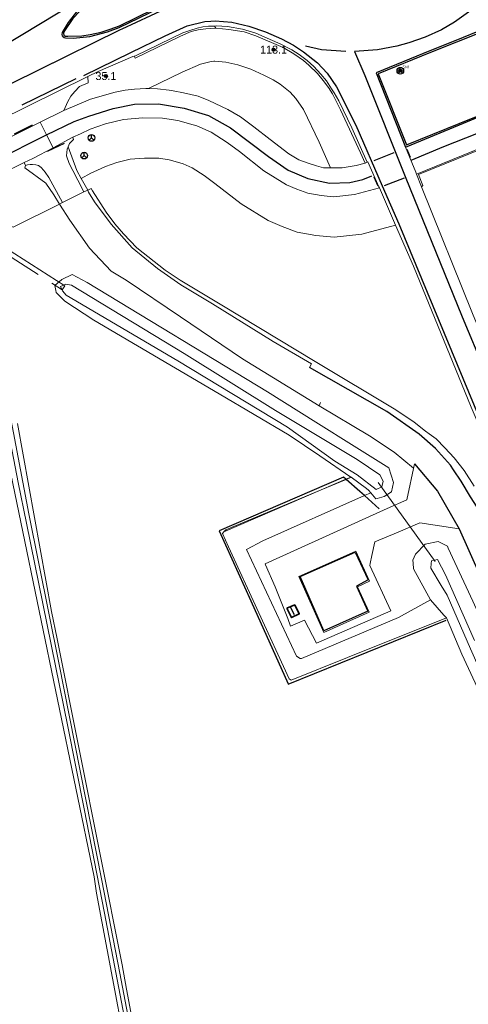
# Model space of a CAD drawing. Header units: metres. Extents: x 169249 to 194689, y 406250 to 412203.
# Tile 157 of 256: x 179194 to 179250, y 407992 to 408115. Entities that reach past the tile are written whole.
import ezdxf
from ezdxf.enums import TextEntityAlignment as Align

# ---------------------------------------------------------------- set-up
doc = ezdxf.new("R2010")
doc.units = ezdxf.units.M
doc.linetypes.add('BGT_NLCS_N264$0$AM-AS', pattern=[16, 10, -2, 2, -2])
doc.layers.get('0').update_dxf_attribs({"linetype": 'CONTINUOUS'})
for name, color, linetype, lineweight in [('BGT_NLCS_N264$0$B-WE-AM-AS_KUNSTWERK_DUIKER-GV', 252, 'BGT_NLCS_N264$0$AM-AS', 18), ('BGT_NLCS_N264$0$B-WE-GW-TALUD_KRUIN-G', 252, 'CONTINUOUS', 18), ('BGT_NLCS_N264$0$B-WE-GW-TALUD_TEEN-G', 252, 'CONTINUOUS', 18), ('BGT_NLCS_N264$0$B-WE-GW-WATERGANG_INSTEEK-G', 252, 'CONTINUOUS', 18), ('BGT_NLCS_N264$0$B-WE-GW-WATERGANG_SLOOT_BODEM-G', 252, 'CONTINUOUS', 18), ('BGT_NLCS_N264$0$B-WE-IE-TERREINAFSCHEIDING_KUNSTMATIG_HEKWERK-G', 252, 'BGT_NLCS_N264$0$IE-TERREINAFSCHEIDING-KUNSTMATIG', 18), ('BGT_NLCS_N264$0$B-WE-KW-KUNSTWERK_DUIKER-G', 252, 'CONTINUOUS', 18), ('BGT_NLCS_N264$0$B-WE-OG-TOPOGRAFIE_BEBOUWING-G', 252, 'CONTINUOUS', 35), ('BGT_NLCS_N264$0$B-WE-OG-TOPOGRAFIE_WEG_BERM-GV', 252, 'CONTINUOUS', 18), ('BGT_NLCS_N264$0$B-WE-OG-TOPOGRAFIE_WEG_RIJWEG-GV', 252, 'CONTINUOUS', 18), ('BGT_NLCS_N264$0$B-WE-OG-TOPOGRAFIE_WEG_RIJWIELPAD-GV', 252, 'CONTINUOUS', 18), ('BGT_NLCS_N264$0$B-WE-OG-TOPOGRAFIE_WEG_VERHARD-G', 252, 'CONTINUOUS', 18), ('BGT_NLCS_N264$0$B-WE-VW-BEWEGWIJZERING_DRAAGCONSTRUCTIE-S', 252, 'CONTINUOUS', 25), ('BGT_NLCS_N264$0$B-WE-VW-VERKEERSTEKEN_BORD-S', 252, 'CONTINUOUS', 25), ('X-XX-AL-REFERENTIE-G', 7, 'CONTINUOUS', 18)]:
    doc.layers.add(name, color=color, linetype=linetype, lineweight=lineweight)
for name, color, linetype in [('BGT_NLCS_N264$0$B-WE-IE-MEUBILAIR_WEGMEUBILAIR-S', 252, 'CONTINUOUS'), ('BGT_NLCS_N264$0$B-WE-IE-TERREINAFSCHEIDING_KUNSTMATIG_HEKWERK_RASTER-G', 252, 'CONTINUOUS'), ('BGT_NLCS_N264$0$B-WE-KG-KADASTRAAL_NOK-G', 252, 'CONTINUOUS'), ('BGT_NLCS_N264$0$B-WE-OG-TOPOGRAFIE_WEG_RIJWEG-G', 252, 'CONTINUOUS'), ('BGT_NLCS_N264$0$B-WE-OG-TOPOGRAFIE_WEG_VERKEERSEILAND-GV', 252, 'CONTINUOUS'), ('BGT_NLCS_N264$0$B-WE-VH-KANTOPSLUITING-G', 252, 'CONTINUOUS'), ('BGT_NLCS_N264$0$B-WE-VW-MARKERING-G', 252, 'CONTINUOUS'), ('BGT_NLCS_N264$0$Label_Puntobject', 252, 'CONTINUOUS')]:
    doc.layers.add(name, color=color, linetype=linetype)
doc.styles.add('BGT_NLCS_N264$0$NLCS-ISO', font='NLCS-ISO.ttf')
doc.styles.add('BGT_NLCS_N264$0$STANDARD', font='txt')
doc.linetypes.add('BGT_NLCS_N264$0$IE-TERREINAFSCHEIDING-KUNSTMATIG', pattern='A,4,[82,NLCS.SHX,S=0.75,R=90,X=0,Y=0],4,-2', length=10)

# ---------------------------------------------------------------- blocks, each defined once
blk = doc.blocks.new('BGT_NLCS_N264$0$SIE-WEG_WEGWIJZER-SO')
for q in [(-0.29, -0.29), (0, 0.41), (0.29, -0.29)]:
    blk.add_line((0, 0), q)
blk.add_circle((0, 0), 0.413)
blk = doc.blocks.new('BGT_NLCS_N264$0$SIE-WEG_STRAATNAAMBORD_PAAL-SO')
blk.add_line((-0.3, 0), (0.3, 0))
for radius in [0.2, 0.0745]:
    blk.add_circle((0, 0), radius)
at = {"style": 'BGT_NLCS_N264$0$NLCS-ISO'}
blk.add_attdef('STRAATNAAMBORD', (0.28, 0.29), '', height=0.35, dxfattribs=at)
blk = doc.blocks.new('BGT_NLCS_N264$0$SIE-WEG_PAAL_ALGEMEEN_TYPE_02-SO')
at = {"ltscale": 0.5}
h = blk.add_hatch(color=256, dxfattribs=at)
h.paths.add_polyline_path([(0, 0), (0.1875, 0, 0.41421356), (0, 0.1875)])
h.paths.add_polyline_path([(0, -0.1875), (0, 0), (-0.1875, 0, 0.41421356)])
for p, q in [((-0.1875, 0), (0.1875, 0)), ((0, -0.1875), (0, 0.1875))]:
    blk.add_line(p, q, dxfattribs=at)
blk.add_circle((0, 0), 0.1875, dxfattribs=at)
blk = doc.blocks.new('BGT_NLCS_N264')
at = {"layer": 'BGT_NLCS_N264$0$B-WE-AM-AS_KUNSTWERK_DUIKER-GV'}
blk.add_polyline3d([(179188.34, 408088.58, 16.63), (179199.74, 408081.3, 16.59), (179200.06, 408081.81, 16.59), (179188.67, 408089.09, 16.63), (179188.34, 408088.58, 16.63)], dxfattribs=at)
at = {"layer": 'BGT_NLCS_N264$0$B-WE-GW-TALUD_KRUIN-G'}
blk.add_line((179237.39, 408055.68, 17.92), (179238.17, 408056.03, 17.91), dxfattribs=at)
blk.add_polyline3d([(179245.62, 408042.72, 18.04), (179241.64, 408040.5, 18.05), (179229.57, 408035.4, 18.05), (179229.38, 408035.4, 18.06), (179228.93, 408035.7, 18.06), (179222.71, 408048.96, 18.1), (179224.74, 408050.05, 18.15), (179237.39, 408055.68, 17.92)], dxfattribs=at)
at = {"layer": 'BGT_NLCS_N264$0$B-WE-GW-TALUD_TEEN-G'}
for p, q in [((179235.11, 408057.7, 17.63), (179231.98, 408056.39, 17.59)), ((179235.74, 408057.96, 17.64), (179235.11, 408057.7, 17.63))]:
    blk.add_line(p, q, dxfattribs=at)
for points in [[(179231.98, 408056.39, 17.59), (179220.11, 408051.43, 17.44), (179219.89, 408051.18, 17.44)], [(179219.89, 408051.18, 17.44), (179219.7, 408050.96, 17.43), (179220.45, 408049.32, 17.43), (179228.03, 408032.85, 17.46), (179228.26, 408032.71, 17.45), (179235.3, 408035.52, 17.44), (179247.61, 408040.45, 17.42)]]:
    blk.add_polyline3d(points, dxfattribs=at)
at = {"layer": 'BGT_NLCS_N264$0$B-WE-GW-WATERGANG_INSTEEK-G'}
blk.add_line((179235.74, 408057.96, 17.64), (179235.7, 408057.99, 17.63), dxfattribs=at)
for points in [[(179231.95, 407860.04, 17.33), (179226.12, 407891.2, 17.47), (179221.02, 407917.22, 17.33), (179216.67, 407938.36, 17.22), (179209.45, 407977.29, 17.47), (179204.01, 408006.21, 17.5), (179203.74, 408008.23, 17.5), (179192.32, 408063.39, 17.54)], [(179194.19, 408064.67, 17.63), (179198.42, 408041.26, 17.52), (179199.11, 408037.85, 17.52), (179207.2, 407997.28, 17.5), (179207.77, 407994.24, 17.5), (179211.48, 407974.41, 17.47), (179214.49, 407958.09, 17.53), (179214.56, 407957.8, 17.52), (179218.55, 407939.26, 17.24), (179222.11, 407921.47, 17.31), (179223.79, 407913.03, 17.34), (179225.78, 407902.79, 17.36), (179228.76, 407887.43, 17.39), (179233.91, 407860.47, 17.35)], [(179228.03, 408063.21, 17.23), (179219.29, 408068.35, 17.41), (179203.7, 408077.52, 17.73), (179200.08, 408079.88, 17.68), (179199.83, 408080.13, 17.68), (179199.01, 408080.95, 17.71), (179198.95, 408081.21, 17.73), (179198.82, 408081.84, 17.79), (179199.5, 408082.41, 17.78), (179199.56, 408082.47, 17.78), (179199.71, 408082.59, 17.78), (179200.97, 408083.2, 17.66), (179202.84, 408082.22, 17.66), (179225.31, 408068.59, 17.85), (179231.33, 408064.82, 17.9), (179236.12, 408061.82, 17.95), (179240.44, 408059.12, 17.98), (179241, 408057.33, 18.02), (179240.75, 408056.15, 18.02), (179239.85, 408055.56, 18.04), (179238.99, 408055.31, 18.04), (179238.8, 408055.26, 18.05), (179238.17, 408056.03, 17.91)], [(179235.7, 408057.99, 17.63), (179231.85, 408060.61, 17.43), (179228.03, 408063.21, 17.23)], [(179238.17, 408056.03, 17.91), (179237.9, 408056.35, 17.86), (179237.64, 408056.55, 17.84), (179235.74, 408057.96, 17.64)], [(179245.62, 408042.72, 18.04), (179243.52, 408046.56, 17.97), (179243.44, 408047.26, 17.93), (179243.4, 408047.63, 17.9), (179243.73, 408048.4, 17.89), (179244.97, 408049.63, 17.84), (179246.57, 408049.96, 17.78), (179247.73, 408049.38, 17.75), (179247.83, 408049.14, 17.75), (179250.9, 408042.52, 17.68), (179253.65, 408036.53, 17.65), (179259.76, 408023.23, 17.57), (179268.18, 408004.99, 17.47)], [(179247.61, 408040.45, 17.42), (179247.29, 408040.81, 17.52), (179245.62, 408042.72, 18.04)], [(179371.61, 407752.76, 17.06), (179365.09, 407773.98, 16.98), (179356.49, 407799.59, 16.99), (179344.96, 407832.31, 16.93), (179335.37, 407858.01, 16.92), (179325.82, 407880.64, 17), (179315.75, 407903.22, 16.92), (179304.47, 407926.17, 16.95), (179294.14, 407946.71, 16.97), (179280.26, 407973.26, 16.99), (179268.34, 407996.59, 16.98), (179258.7, 408016.23, 17), (179249.53, 408035.95, 17.02), (179247.61, 408040.45, 17.42)]]:
    blk.add_polyline3d(points, dxfattribs=at)
at = {"layer": 'BGT_NLCS_N264$0$B-WE-GW-WATERGANG_SLOOT_BODEM-G'}
for points in [[(179229.28, 407882.62, 16.8), (179227.68, 407890.23, 16.8), (179222.03, 407917.01, 16.8), (179206.93, 407996.25, 16.8), (179204.67, 408007.77, 16.8), (179199.32, 408034.87, 16.8), (179195.6, 408053.39, 16.8), (179191.55, 408074.43, 16.8), (179189.85, 408083.45, 16.8), (179189.45, 408083.51, 16.88), (179190.85, 408074.93, 16.67), (179190.9, 408074.65, 16.67), (179194.26, 408057.29, 16.81), (179195.3, 408052.23, 16.81), (179200.46, 408026.95, 16.8), (179202.47, 408016.69, 16.79), (179205.01, 408003.71, 16.78), (179212.22, 407965.9, 16.8), (179228.32, 407882.36, 16.8)], [(179200.19, 408082, 16.48), (179200.91, 408081.88, 16.48), (179214.93, 408073.37, 16.5), (179226.33, 408066.29, 16.5), (179236.47, 408060.17, 16.5), (179239.29, 408058.26, 16.5), (179239.71, 408057.47, 16.5), (179239.56, 408056.79, 16.5), (179238.86, 408056.42, 16.5), (179236.49, 408058.27, 16.51), (179233.72, 408059.98, 16.51), (179227.79, 408064.19, 16.52), (179214.14, 408072.47, 16.52), (179200.24, 408080.65, 16.5), (179199.77, 408081.16, 16.49), (179199.54, 408081.69, 16.48), (179200.19, 408082, 16.48)], [(179323.02, 407889.78, 16.53), (179313.83, 407909.91, 16.49), (179304.41, 407929.1, 16.53), (179303.89, 407930.11, 16.53), (179292.45, 407952.53, 16.52), (179280.58, 407974.83, 16.52), (179271.79, 407991.92, 16.51), (179262.32, 408011.15, 16.53), (179253.43, 408030.13, 16.53), (179251.1, 408035.48, 16.5), (179250.61, 408036.61, 16.5), (179247.7, 408043.28, 16.46), (179246.96, 408044.5, 16.45), (179245.65, 408046.64, 16.41), (179245.71, 408047.22, 16.39), (179245.74, 408047.55, 16.38), (179246.48, 408047.73, 16.37), (179247.5, 408045.83, 16.37), (179251.1, 408037.66, 16.38)]]:
    blk.add_polyline3d(points, dxfattribs=at)
at = {"layer": 'BGT_NLCS_N264$0$B-WE-IE-TERREINAFSCHEIDING_KUNSTMATIG_HEKWERK-G'}
for p, q in [((179231.98, 408056.39, 13.55), (179235.08, 408057.72, 16.95)), ((179235.08, 408057.72, 16.95), (179235.7, 408057.99, 17.63)), ((179235.7, 408057.99, 17.63), (179235.7, 408057.99, 17.63)), ((179219.89, 408051.18, 0.31), (179231.98, 408056.39, 13.55))]:
    blk.add_line(p, q, dxfattribs=at)
at = {"layer": 'BGT_NLCS_N264$0$B-WE-IE-TERREINAFSCHEIDING_KUNSTMATIG_HEKWERK_RASTER-G'}
for p, q in [((179235.11, 408057.7, 17.74), (179235.08, 408057.72, 17.74)), ((179239.24, 408054.03, 18.18), (179237.39, 408055.68, 17.98))]:
    blk.add_line(p, q, dxfattribs=at)
for points in [[(179235.08, 408057.72, 17.74), (179234.78, 408057.99, 17.71), (179219.3, 408051.28, 17.52), (179223.23, 408042.59, 17.49), (179227.9, 408032.25, 17.45), (179227.91, 408032.22, 17.45), (179247.56, 408040.19, 17.48)], [(179237.39, 408055.68, 17.98), (179236.8, 408056.2, 17.92), (179235.11, 408057.7, 17.74)]]:
    blk.add_polyline3d(points, dxfattribs=at)
at = {"layer": 'BGT_NLCS_N264$0$B-WE-KG-KADASTRAAL_NOK-G'}
blk.add_line((179228.67, 408040.84, 20.59), (179228.2, 408041.79, 20.59), dxfattribs=at)
at = {"layer": 'BGT_NLCS_N264$0$B-WE-KW-KUNSTWERK_DUIKER-G'}
blk.add_line((179246.18, 408047.46, 16.44), (179239.08, 408057.31, 16.5), dxfattribs=at)
at = {"layer": 'BGT_NLCS_N264$0$B-WE-OG-TOPOGRAFIE_BEBOUWING-G'}
blk.add_polyline3d([(179227.74, 408041.66, 20.46), (179228.71, 408042.07, 20.47), (179229.27, 408040.96, 20.47), (179228.31, 408040.5, 20.46), (179227.74, 408041.66, 20.46)], dxfattribs=at)
at = {"layer": 'BGT_NLCS_N264$0$B-WE-OG-TOPOGRAFIE_WEG_BERM-GV'}
for p, q in [((179218.7, 408114.13, 18.55), (179218.87, 408113.87, 18.7)), ((179195.18, 408096.76, 18), (179195.01, 408097.14, 18.12)), ((179237.48, 408097.08, 18.39), (179237.75, 408097.19, 18.35)), ((179243.87, 408095.71, 18.41), (179244.5, 408094.12, 18.42)), ((179201.7, 408094.96, 18.01), (179202.46, 408093.48, 17.98)), ((179202.92, 408093.7, 18.08), (179202.11, 408095.17, 18.17)), ((179202.46, 408093.48, 17.98), (179202.92, 408093.7, 18.08)), ((179241.27, 408089.35, 18.32), (179239.25, 408093.99, 18.32)), ((179199.79, 408092.16, 17.95), (179199.4, 408091.97, 17.87))]:
    blk.add_line(p, q, dxfattribs=at)
for points in [[(179218.7, 408114.13, 18.55), (179217.97, 408114.11, 18.55), (179217.26, 408114.02, 18.55), (179216.55, 408113.86, 18.54), (179215.65, 408113.57, 18.53), (179214.78, 408113.28, 18.53), (179208.86, 408110.44, 18.4), (179208.71, 408110.39, 18.4)], [(179208.71, 408110.39, 18.4), (179208.82, 408110.15, 18.42), (179214.39, 408112.84, 18.58), (179215.21, 408113.21, 18.62), (179215.79, 408113.46, 18.66), (179216.67, 408113.66, 18.66), (179217.63, 408113.78, 18.69), (179218.87, 408113.87, 18.7)], [(179237.75, 408097.19, 18.35), (179235.82, 408101.45, 18.4), (179234.18, 408104.83, 18.45), (179233.62, 408105.82, 18.48), (179233.29, 408106.33, 18.5), (179232.65, 408107.3, 18.54), (179231.95, 408108.16, 18.54), (179231.09, 408109.1, 18.54), (179230.25, 408109.84, 18.54), (179229.25, 408110.59, 18.58), (179228.36, 408111.16, 18.58), (179228.03, 408111.33, 18.58), (179226.97, 408111.89, 18.58), (179223.87, 408113.24, 18.58), (179222.19, 408113.73, 18.58), (179220.35, 408114.09, 18.57), (179218.91, 408114.14, 18.55), (179218.7, 408114.13, 18.55)], [(179218.87, 408113.87, 18.7), (179218.92, 408113.88, 18.7), (179220.5, 408113.7, 18.73), (179222.4, 408113.4, 18.72), (179223.85, 408112.91, 18.74), (179227.28, 408111.44, 18.72), (179228.6, 408110.67, 18.72), (179229.82, 408109.83, 18.72), (179230.45, 408109.28, 18.7), (179231.53, 408108.22, 18.68), (179232.27, 408107.34, 18.68), (179232.9, 408106.48, 18.65), (179233.41, 408105.69, 18.64), (179234.41, 408103.71, 18.61), (179236.9, 408098.36, 18.53), (179237.48, 408097.08, 18.39)], [(179208.71, 408110.39, 18.4), (179208.56, 408110.33, 18.4), (179204.23, 408108.49, 18.21), (179202.92, 408107.84, 18.21)], [(179233.15, 408096.49, 18.38), (179231.76, 408099.68, 18.33), (179229.8, 408103.73, 18.43), (179228.83, 408105.13, 18.47), (179228.14, 408105.88, 18.48), (179226.88, 408106.88, 18.52), (179226.04, 408107.42, 18.55), (179224.88, 408108.03, 18.55), (179223.22, 408108.76, 18.56), (179221.63, 408109.31, 18.54), (179220.13, 408109.65, 18.51), (179218.77, 408109.76, 18.48), (179218.64, 408109.75, 18.47), (179218.3, 408109.73, 18.44), (179216.97, 408109.39, 18.43), (179214.67, 408108.37, 18.36), (179210.51, 408106.34, 18.3)], [(179202.92, 408107.84, 18.21), (179202.96, 408107.08, 18.18), (179201.89, 408106.61, 18.21), (179201.3, 408105.99, 18.2), (179200.83, 408105.39, 18.19), (179200.45, 408104.72, 18.19), (179199.93, 408103.61, 18.16)], [(179199.93, 408103.61, 18.16), (179203.26, 408105.01, 18.3), (179206.33, 408105.92, 18.3), (179207.59, 408106.14, 18.3), (179208.76, 408106.29, 18.3), (179210.18, 408106.36, 18.29), (179210.51, 408106.34, 18.3)], [(179210.51, 408106.34, 18.3), (179211.61, 408106.3, 18.32), (179213.05, 408106.15, 18.32), (179213.58, 408106.05, 18.32), (179214.86, 408105.83, 18.33), (179216.69, 408105.39, 18.32), (179218.02, 408104.85, 18.32), (179220.38, 408103.76, 18.32), (179221.94, 408102.81, 18.32)], [(179221.94, 408102.81, 18.32), (179223.6, 408101.6, 18.33), (179225.65, 408100, 18.34), (179227.98, 408098.22, 18.36), (179229.2, 408097.47, 18.37), (179230.51, 408097, 18.37), (179231.43, 408096.74, 18.37), (179232.31, 408096.5, 18.38), (179233.15, 408096.49, 18.38)], [(179239.25, 408093.99, 18.32), (179236.15, 408093.16, 18.35), (179233.56, 408092.89, 18.34), (179233.11, 408092.93, 18.34), (179232, 408093.02, 18.33), (179230.35, 408093.33, 18.32), (179228.98, 408093.83, 18.32), (179227.69, 408094.38, 18.32), (179224.87, 408096.12, 18.32), (179221.82, 408098.5, 18.29), (179220.3, 408099.65, 18.28), (179218.29, 408100.92, 18.28), (179216.53, 408101.69, 18.28), (179216.06, 408101.83, 18.28), (179214.16, 408102.38, 18.27), (179212.22, 408102.68, 18.28), (179209.79, 408102.7, 18.22), (179207.4, 408102.5, 18.21), (179205.15, 408101.96, 18.2), (179203.23, 408101.29, 18.09), (179202.02, 408100.72, 18.09), (179201.09, 408100.28, 18.09)], [(179257.3, 408101.16, 18.43), (179253.8, 408099.74, 18.43), (179250.61, 408098.44, 18.42), (179243.87, 408095.71, 18.41)], [(179200.47, 408099.09, 18.07), (179200.35, 408098.8, 18.05), (179200.3, 408097.99, 18.05), (179200.63, 408097, 18.04), (179201.09, 408096.13, 18.03), (179201.7, 408094.96, 18.01)], [(179201.09, 408100.28, 18.09), (179201.15, 408100, 18.09), (179200.66, 408099.53, 18.1), (179200.47, 408099.09, 18.07)], [(179202.11, 408095.17, 18.17), (179201.58, 408096.13, 18.22), (179200.47, 408099.09, 18.07)], [(179244.5, 408094.12, 18.42), (179244.67, 408094.3, 18.41), (179244.14, 408095.63, 18.54), (179250.68, 408098.29, 18.54), (179253.86, 408099.59, 18.54)], [(179195.01, 408097.14, 18.12), (179191.92, 408095.65, 18.08), (179175.87, 408087.74, 17.88), (179165.91, 408082.75, 17.75)], [(179199.4, 408091.97, 17.87), (179198.69, 408093.1, 17.89), (179197.69, 408094.58, 17.9), (179195.11, 408096.49, 17.98), (179195.18, 408096.76, 18)], [(179199.79, 408092.16, 17.95), (179198.09, 408095.27, 17.95), (179197.64, 408095.93, 17.98), (179197.42, 408096.21, 17.98), (179197.12, 408096.53, 17.98), (179196.78, 408096.76, 18), (179196.45, 408096.85, 18.01), (179196.04, 408096.91, 18.01), (179195.74, 408096.91, 18.02), (179195.41, 408096.84, 18), (179195.18, 408096.76, 18)], [(179202.11, 408095.17, 18.17), (179203.32, 408095.81, 18.09), (179204.15, 408096.2, 18.09), (179205.12, 408096.66, 18.09), (179206.55, 408097.16, 18.2), (179208.2, 408097.55, 18.21), (179209.98, 408097.7, 18.22), (179211.8, 408097.68, 18.28), (179213.08, 408097.48, 18.27), (179214.67, 408097.02, 18.28), (179214.83, 408096.97, 18.28), (179215.93, 408096.49, 18.28), (179217.44, 408095.54, 18.28), (179218.77, 408094.53, 18.29), (179222.02, 408092.01, 18.32), (179225.38, 408089.93, 18.32), (179227.15, 408089.17, 18.32), (179229.03, 408088.49, 18.32), (179231.33, 408088.06, 18.33), (179232.7, 408087.95, 18.34), (179233.61, 408087.87, 18.34), (179237.06, 408088.22, 18.35), (179241.27, 408089.35, 18.32)], [(179233.15, 408096.49, 18.38), (179234.62, 408096.48, 18.39), (179236.35, 408096.78, 18.4), (179237.48, 408097.08, 18.39)], [(179202.92, 408093.7, 18.08), (179203.36, 408093.92, 17.97), (179203.52, 408093.62, 17.97), (179205.22, 408090.96, 17.98), (179206.32, 408089.53, 17.95), (179207.38, 408088.26, 17.89), (179209.03, 408086.54, 17.89), (179212.57, 408083.75, 17.86), (179214.42, 408082.5, 17.86), (179219.63, 408079.4, 17.87), (179231.26, 408072.38, 17.93), (179241.29, 408066.35, 17.98), (179243.59, 408064.84, 18.03), (179245, 408063.72, 18.03), (179245.46, 408063.38, 18.03), (179246.31, 408062.76, 18.03), (179247.39, 408061.64, 18.03), (179248.57, 408060.38, 18.03), (179249.8, 408058.81, 18.03), (179251.05, 408056.84, 18.07)], [(179244.5, 408094.12, 18.42), (179250.83, 408078.36, 18.32), (179259.02, 408058.58, 18.1), (179269.08, 408035.77, 18.15), (179274.08, 408025.12, 18.17), (179278.55, 408015.59, 18.18), (179290.18, 407992.44, 18.16), (179291.19, 407990.5, 18.16), (179300.09, 407973.43, 18.16), (179305.88, 407962.47, 18.12), (179314.58, 407945.57, 18.09), (179318, 407938.84, 18.1)], [(179188.86, 408091.08, 17.77), (179193.62, 408089.11, 17.8), (179199.4, 408091.97, 17.87)], [(179300.03, 407964.06, 18), (179299.23, 407965.6, 18), (179296.15, 407971.22, 18), (179284.85, 407992.95, 18.25), (179270.6, 408021.78, 18.25), (179269.91, 408023.3, 18.25), (179259.56, 408046, 18.26), (179250.67, 408066.68, 18.3), (179243.49, 408084.24, 18.32), (179241.27, 408089.35, 18.32)]]:
    blk.add_polyline3d(points, dxfattribs=at)
at = {"layer": 'BGT_NLCS_N264$0$B-WE-OG-TOPOGRAFIE_WEG_RIJWEG-G'}
for points in [[(179327.71, 407898.47, 17.59), (179318.57, 407918.22, 17.68), (179308.91, 407937.78, 17.71), (179300.14, 407954.78, 17.73), (179293.55, 407967.59, 17.74), (179285.04, 407983.65, 17.81), (179280.72, 407991.83, 17.85), (179279.29, 407994.67, 17.84), (179278.4, 407996.44, 17.84), (179275.16, 408002.91, 17.83), (179267.79, 408017.68, 17.87), (179262.1, 408030.4, 17.95), (179260.9, 408033.08, 17.97), (179255.66, 408044.65, 18), (179251.41, 408054.23, 18), (179250.62, 408055.53, 18), (179249.42, 408057.47, 17.98), (179248.47, 408058.89, 17.98), (179248.09, 408059.45, 17.98), (179246.22, 408061.55, 17.97), (179244.19, 408063.34, 17.98), (179240.17, 408066.15, 17.94), (179230.55, 408071.64, 17.93)], [(179243.63, 408059.62, 17.99), (179246.49, 408056.24, 17.95), (179249.2, 408051.55, 18.05)], [(179249.2, 408051.55, 18.05), (179257.09, 408033.87, 17.94), (179262.48, 408021.72, 17.99), (179267.68, 408010.96, 17.9), (179275.38, 407995.52, 17.82), (179281.41, 407983.98, 17.76), (179289.5, 407968.43, 17.73), (179302.3, 407943.87, 17.68), (179311.71, 407925.26, 17.68), (179317.58, 407913.07, 17.71), (179323.44, 407900.56, 17.67), (179327.47, 407891.74, 17.68), (179330.51, 407885.1, 17.69), (179335.01, 407874.19, 17.73), (179336.98, 407869.43, 17.75), (179343.64, 407853.15, 17.76), (179349.63, 407837.34, 17.74), (179356.44, 407818.58, 17.76), (179364.15, 407796.34, 17.73), (179365.35, 407792.87, 17.73), (179367.02, 407787.41, 17.75), (179373.44, 407766.48, 17.85)]]:
    blk.add_polyline3d(points, dxfattribs=at)
at = {"layer": 'BGT_NLCS_N264$0$B-WE-OG-TOPOGRAFIE_WEG_RIJWEG-GV'}
for p, q in [((179188.37, 408100.64, 18.16), (179202.92, 408107.84, 18.21)), ((179197.01, 408102.15, 18.14), (179199.93, 408103.61, 18.16))]:
    blk.add_line(p, q, dxfattribs=at)
for points in [[(179243.87, 408095.71, 18.41), (179243.78, 408095.94, 18.41), (179242.51, 408099.05, 18.44)], [(179237.75, 408097.19, 18.35), (179237.83, 408097.23, 18.35), (179239.2, 408094.11, 18.32), (179239.25, 408093.99, 18.32)]]:
    blk.add_polyline3d(points, dxfattribs=at)
at = {"layer": 'BGT_NLCS_N264$0$B-WE-OG-TOPOGRAFIE_WEG_RIJWIELPAD-GV'}
for p, q in [((179197.01, 408102.15, 18.14), (179193.27, 408100.28, 18.11)), ((179197.81, 408100.58, 18.07), (179197.01, 408102.15, 18.14)), ((179198.61, 408098.99, 18.11), (179197.81, 408100.58, 18.07)), ((179201.09, 408100.28, 18.09), (179198.61, 408098.99, 18.11)), ((179202.46, 408093.48, 17.98), (179199.79, 408092.16, 17.95))]:
    blk.add_line(p, q, dxfattribs=at)
blk.add_polyline3d([(179195.01, 408097.14, 18.12), (179196.08, 408097.66, 18.13), (179198.61, 408098.99, 18.11)], dxfattribs=at)
at = {"layer": 'BGT_NLCS_N264$0$B-WE-OG-TOPOGRAFIE_WEG_VERHARD-G'}
blk.add_line((179231.93, 408067.27, 17.88), (179231.77, 408066.87, 17.8), dxfattribs=at)
for points in [[(179202.92, 408093.7, 18.08), (179203.04, 408093.47, 18.07), (179203.76, 408092.25, 17.97), (179205.83, 408089.45, 17.89), (179208.47, 408086.53, 17.74), (179211.6, 408083.93, 17.68), (179214.51, 408081.92, 17.73), (179218.46, 408079.54, 17.75), (179226.02, 408074.85, 17.75), (179230.79, 408072.1, 17.83), (179230.55, 408071.64, 17.93)], [(179199.4, 408091.97, 17.87), (179200.68, 408089.96, 17.83), (179203.15, 408086.47, 17.74), (179205.83, 408083.61, 17.64), (179207.73, 408082.51, 17.85), (179214.49, 408077.92, 17.81), (179222.2, 408072.69, 17.76), (179231.77, 408066.87, 17.8)], [(179231.77, 408066.87, 17.8), (179238.03, 408063.14, 17.84), (179241.11, 408061.1, 17.82), (179243.51, 408059.08, 18)], [(179249.2, 408051.55, 18.05), (179244.3, 408052.28, 18.06), (179241.59, 408051.14, 18.07), (179238.69, 408049.93, 18.09), (179238.33, 408048.23, 18.1), (179238.11, 408047.23, 18.11), (179238.06, 408046.97, 18.11), (179240.68, 408041.33, 18.12), (179231.41, 408037.33, 18.12), (179229.91, 408040.16, 18.13), (179228.2, 408039.44, 18.14), (179227.86, 408040.36, 18.19), (179226.27, 408044.32, 18.16), (179225.05, 408047.07, 18.1), (179225.01, 408047.17, 18.1), (179240.21, 408054.06, 18.08), (179242.65, 408055.16, 18.08), (179243.63, 408059.62, 17.99)], [(179238.02, 408045.03, 18.13), (179236.54, 408044.34, 18.16), (179237.96, 408041.18, 18.16), (179232.35, 408038.63, 18.11), (179229.2, 408045.62, 18.12), (179236.3, 408048.76, 18.1), (179238.02, 408045.03, 18.13)]]:
    blk.add_polyline3d(points, dxfattribs=at)
at = {"layer": 'BGT_NLCS_N264$0$B-WE-OG-TOPOGRAFIE_WEG_VERKEERSEILAND-GV'}
for points in [[(179199.8, 408112.85, 18.43), (179199.85, 408112.8, 18.43), (179200, 408112.71, 18.43), (179200.16, 408112.67, 18.43), (179201.12, 408112.64, 18.45), (179203.18, 408112.84, 18.43), (179205.38, 408113.4, 18.44), (179206.83, 408113.94, 18.43), (179215.51, 408118.19, 18.49), (179213.73, 408120.79, 18.46), (179212.09, 408123.19, 18.44), (179203.88, 408118.06, 18.46), (179203.4, 408117.72, 18.47), (179202.79, 408117.21, 18.45), (179201.54, 408115.92, 18.44), (179200.49, 408114.57, 18.41), (179199.75, 408113.32, 18.41), (179199.7, 408113.07, 18.43), (179199.76, 408112.9, 18.43), (179199.8, 408112.85, 18.43)], [(179215.25, 408118.25, 18.64), (179213.49, 408120.76, 18.73), (179212.04, 408122.84, 18.66), (179208.65, 408120.76, 18.6), (179204.27, 408118.07, 18.59), (179203.82, 408117.73, 18.59), (179203.3, 408117.27, 18.58), (179201.93, 408115.99, 18.59), (179201.07, 408115.07, 18.57), (179199.95, 408113.39, 18.56), (179199.9, 408113.22, 18.56), (179199.97, 408113.01, 18.41), (179200.13, 408112.88, 18.41), (179200.25, 408112.86, 18.41), (179200.45, 408112.85, 18.41), (179202.21, 408112.92, 18.4), (179203.25, 408113.09, 18.4), (179204.6, 408113.37, 18.43), (179205.73, 408113.73, 18.5), (179206.9, 408114.15, 18.51), (179211.1, 408116.22, 18.54), (179215.25, 408118.25, 18.64)], [(179255.92, 408104.6, 18.44), (179252.23, 408113.75, 18.53), (179248.77, 408112.34, 18.53), (179245.55, 408111.03, 18.53), (179238.86, 408108.32, 18.54), (179242.51, 408099.05, 18.44)], [(179242.61, 408099.36, 18.59), (179249.18, 408102, 18.58), (179252.37, 408103.29, 18.57), (179255.73, 408104.64, 18.57), (179252.11, 408113.43, 18.68), (179248.85, 408112.12, 18.67), (179245.63, 408110.83, 18.67), (179239.09, 408108.2, 18.66), (179242.61, 408099.36, 18.59)], [(179242.51, 408099.05, 18.44), (179249.25, 408101.84, 18.44), (179252.42, 408103.15, 18.44)]]:
    blk.add_polyline3d(points, dxfattribs=at)
at = {"layer": 'BGT_NLCS_N264$0$B-WE-VH-KANTOPSLUITING-G'}
blk.add_polyline3d([(179237.83, 408041.28, 18.33), (179232.32, 408038.83, 18.32), (179229.37, 408045.6, 18.31), (179236.24, 408048.65, 18.3), (179237.85, 408045.19, 18.32), (179236.39, 408044.41, 18.32), (179237.83, 408041.28, 18.33)], dxfattribs=at)
at = {"layer": 'BGT_NLCS_N264$0$B-WE-VW-MARKERING-G', "linetype": 'Continuous'}
for p, q in [((179194.76, 408104.34, 18.3), (179201.48, 408107.6, 18.34)), ((179196.02, 408101.8, 18.12), (179193.77, 408100.66, 18.12)), ((179247.29, 408099.12, 18.46), (179252.77, 408101.3, 18.48)), ((179197.92, 408098.55, 18.18), (179200.02, 408099.57, 18.18)), ((179243.14, 408097.75, 18.43), (179242.72, 408098.78, 18.44)), ((179238.57, 408095.35, 18.34), (179239.05, 408094.25, 18.33))]:
    blk.add_line(p, q, dxfattribs=at)
at = {"layer": 'BGT_NLCS_N264$0$B-WE-VW-MARKERING-G'}
for p, q in [((179243.2, 408097.44, 18.44), (179247.29, 408099.12, 18.46)), ((179238.59, 408097.38, 18.25), (179241.09, 408098.4, 18.32)), ((179242.34, 408095.19, 18.32), (179239.86, 408094.24, 18.22))]:
    blk.add_line(p, q, dxfattribs=at)
for points in [[(179203.94, 408118.62, 18.43), (179212.18, 408123.56, 18.51), (179213.73, 408124.49, 18.53), (179214.75, 408122.72, 18.51), (179216.68, 408119.92, 18.51), (179217.74, 408118.71, 18.51), (179216.08, 408117.92, 18.49), (179207.19, 408113.74, 18.4)], [(179252.21, 408117.19, 18.48), (179248.62, 408114.61, 18.54), (179246.98, 408113.66, 18.54), (179244.95, 408112.75, 18.52), (179242.91, 408112.04, 18.52), (179241.43, 408111.64, 18.54), (179239.01, 408111.19, 18.54), (179236.17, 408110.98, 18.54), (179237.42, 408107.96, 18.43), (179242.45, 408095.41, 18.3), (179249.57, 408077.95, 18.25), (179255.12, 408064.66, 18.19), (179262.64, 408047.52, 18.12), (179269.42, 408032.46, 18.11), (179272.67, 408025.43, 18.19), (179273.04, 408024.66, 18.2), (179277.28, 408015.79, 18.24), (179284.62, 408000.92, 18.22), (179298.97, 407973.14, 18.02)]]:
    blk.add_polyline3d(points, dxfattribs=at)
at = {"layer": 'BGT_NLCS_N264$0$B-WE-VW-MARKERING-G', "linetype": 'Continuous'}
for points in [[(179203.94, 408118.62, 18.43), (179203.65, 408118.43, 18.43), (179178.76, 408103.41, 18.15)], [(179202.45, 408107.99, 18.27), (179208.31, 408110.84, 18.32), (179212.56, 408112.9, 18.36), (179215.33, 408114.14, 18.43), (179217.5, 408114.68, 18.44), (179218.27, 408114.74, 18.47), (179218.79, 408114.78, 18.48), (179220.89, 408114.61, 18.51), (179223, 408114.13, 18.54), (179225.05, 408113.42, 18.56), (179227.05, 408112.53, 18.55), (179228.57, 408111.74, 18.55), (179229.8, 408110.94, 18.52), (179231.55, 408109.56, 18.48), (179232.74, 408108.26, 18.47), (179233.91, 408106.57, 18.43), (179236.3, 408101.78, 18.33), (179239.58, 408094.26, 18.27), (179241.66, 408089.53, 18.24), (179253.89, 408060.07, 18.21), (179266.89, 408030.65, 18.17), (179270.37, 408023.5, 18.18), (179282.11, 407999.37, 18.25), (179296.38, 407971.81, 17.95)], [(179207.19, 408113.74, 18.4), (179206.97, 408113.64, 18.4), (179190.11, 408105.36, 18.34), (179179.82, 408100.18, 18.17)], [(179235.07, 408110.95, 18.54), (179232.05, 408111.18, 18.49), (179230.05, 408111.63, 18.52)], [(179197.81, 408100.58, 18.07), (179201.24, 408102.24, 18.09), (179203.08, 408102.9, 18.13), (179206.1, 408103.86, 18.09), (179208.75, 408104.41, 18.1), (179211.74, 408104.43, 18.08), (179214.92, 408103.9, 18.1), (179217.98, 408102.99, 18.12), (179220.69, 408101.47, 18.1), (179225.45, 408097.89, 18.12), (179227.9, 408096.19, 18.15), (179230.35, 408095.14, 18.17), (179233.04, 408094.59, 18.2), (179235.55, 408094.64, 18.21), (179237.17, 408095.04, 18.23), (179238.32, 408095.48, 18.23)], [(179112.01, 408057.76, 17.75), (179135.98, 408069.75, 17.62), (179152.03, 408077.75, 17.63), (179165.45, 408084.52, 17.7), (179178.94, 408091.12, 17.87), (179197.81, 408100.58, 18.07)]]:
    blk.add_polyline3d(points, dxfattribs=at)
at = {"layer": 'BGT_NLCS_N264$0$B-WE-IE-MEUBILAIR_WEGMEUBILAIR-S', "color": 7}
for p in [(179226.07, 408111.19, 18.52), (179205.19, 408107.91, 18.27)]:
    blk.add_blockref('BGT_NLCS_N264$0$SIE-WEG_PAAL_ALGEMEEN_TYPE_02-SO', p, dxfattribs=at)
at = {"layer": 'BGT_NLCS_N264$0$B-WE-VW-BEWEGWIJZERING_DRAAGCONSTRUCTIE-S', "color": 7}
for p in [(179241.86, 408108.57, 18.73), (179203.4, 408100.2, 18.04), (179202.48, 408098, 18.02)]:
    blk.add_blockref('BGT_NLCS_N264$0$SIE-WEG_WEGWIJZER-SO', p, dxfattribs=at)
at = {"layer": 'BGT_NLCS_N264$0$B-WE-VW-VERKEERSTEKEN_BORD-S', "color": 7}
blk.add_blockref('BGT_NLCS_N264$0$SIE-WEG_STRAATNAAMBORD_PAAL-SO', (179241.86, 408108.57, 18.73), dxfattribs=at).add_auto_attribs({'STRAATNAAMBORD': 'SN1'})
at = {"layer": 'BGT_NLCS_N264$0$Label_Puntobject', "lineweight": 18, "style": 'BGT_NLCS_N264$0$STANDARD'}
for s, p in [('113.1', (179226.07, 408111.19, 18.52)), ('35.1', (179205.19, 408107.91, 18.27))]:
    blk.add_text(s, height=1, dxfattribs=at).set_placement(p, align=Align.MIDDLE)

msp = doc.modelspace()

# ---------------------------------------------------------------- block references
at = {"layer": 'X-XX-AL-REFERENTIE-G'}
msp.add_blockref('BGT_NLCS_N264', (0, 0), dxfattribs=at)

doc.saveas('drawing.dxf')
